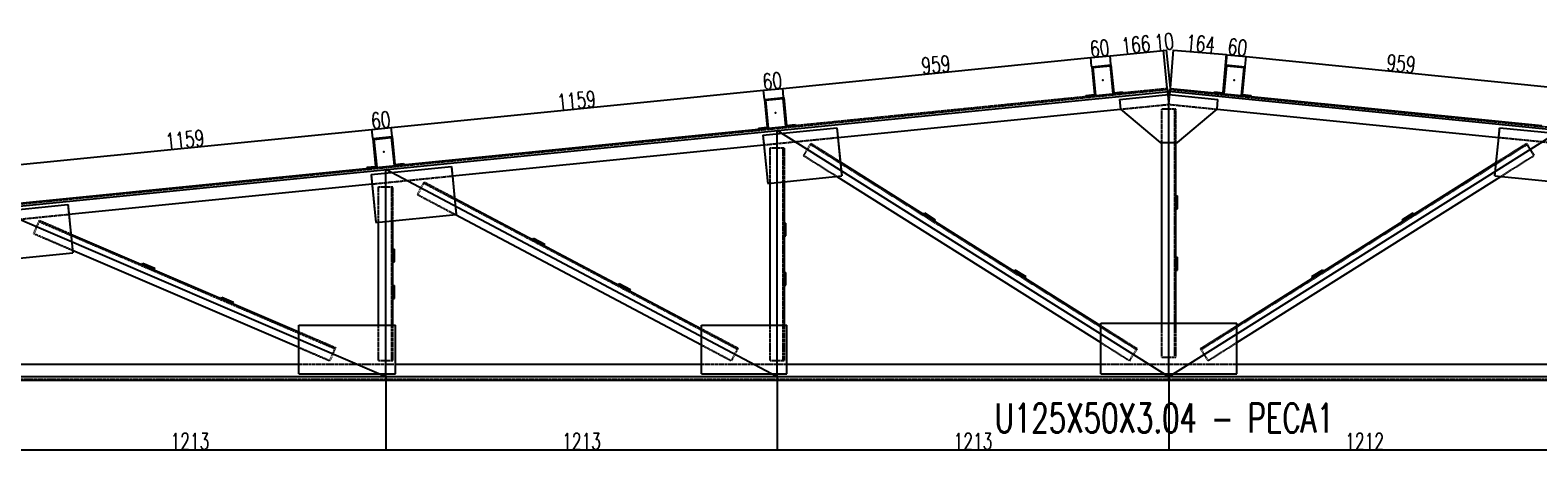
# Model space of a CAD drawing. Header units: feet. Extents: x -13577 to 173285, y -65833 to 34873.
# Tile 38 of 127: x 3148 to 7817, y -13080 to -11773. Entities that reach past the tile are written whole.
import ezdxf
from ezdxf.enums import TextEntityAlignment as Align

# ---------------------------------------------------------------- set-up
doc = ezdxf.new("R2010")
doc.units = ezdxf.units.FT
doc.header["$LTSCALE"] = 10
doc.header["$MEASUREMENT"] = 0
doc.linetypes.add('DASHDOT', pattern=[1, 0.5, -0.25, 0, -0.25])
doc.linetypes.add('HIDDEN', pattern=[0.375, 0.25, -0.125])
doc.layers.get('0').update_dxf_attribs({"linetype": 'CONTINUOUS'})
doc.layers.get('Defpoints').update_dxf_attribs({"linetype": 'CONTINUOUS'})
for name, color, linetype in [('A', 2, 'DASHDOT'), ('FORIR', 4, 'CONTINUOUS'), ('G', 3, 'CONTINUOUS'), ('TR', 6, 'HIDDEN'), ('TXT1', 7, 'CONTINUOUS')]:
    doc.layers.add(name, color=color, linetype=linetype)
doc.styles.add('1', font='romans.shx', dxfattribs={"width": 0.7, "height": 50})
doc.dimstyles.get("Standard").update_dxf_attribs({"dimtxt": 50, "dimasz": 1, "dimexe": 1, "dimexo": 1, "dimgap": 1, "dimtad": 1, "dimdec": 0, "dimdsep": 46, "dimtxsty": '1', "dimblk": 'ARCHTICK', "dimcen": 3, "dimclrd": 1, "dimclre": 1, "dimclrt": 3, "dimadec": 0, "dimazin": 0, "dimtfac": 1, "dimtdec": 0, "dimtix": 1, "dimtmove": 0, "dimatfit": 3, "dimfxl": 0, "dimtolj": 1, "dimarcsym": 0})

# ---------------------------------------------------------------- blocks, each defined once
blk = doc.blocks.new('3D_INFOM')
blk.add_point((0, 0))
at = {"layer": 'FORIR', "flags": 1}
for tag, p in [('MARK', (7.551999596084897, -4.310061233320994)), ('NUM_DIS', (7.551999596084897, -11.67637308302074)), ('NOT_PEZ', (45.7330238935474, -11.67637308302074)), ('QTA_PEZ', (7.551999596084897, -18.54543627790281)), ('TIP_PEZ', (45.7330238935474, -18.54543627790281)), ('TRA_PEZ', (7.551999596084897, -26.33037452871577)), ('COS_PEZ', (45.7330238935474, -26.33037452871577)), ('DES_PEZ', (7.551999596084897, -33.75152613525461))]:
    blk.add_attdef(tag, p, '', height=5, dxfattribs=at)
blk = doc.blocks.new('_ArchTick')
at = {"color": 0, "linetype": 'ByBlock', "const_width": 0.15}
blk.add_lwpolyline([(-0.5, -0.5), (0.5, 0.5)], dxfattribs=at)
blk = doc.blocks.new('*D1459')
at = {"layer": 'Defpoints', "color": 0}
for p in [(4206.284903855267, -12080.86713466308), (4209.094462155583, -12108.96271883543), (3056.296680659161, -12224.24248590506)]:
    blk.add_point(p, dxfattribs=at)
at = {"layer": 'TXT1', "color": 1, "lineweight": -2, "transparency": 16777216}
for p, q in [((3053.487122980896, -12196.14690795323), (4206.284903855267, -12080.86713466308)), ((4208.994958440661, -12107.96768164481), (4206.185400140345, -12079.87209747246)), ((3056.19717694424, -12223.24744871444), (3053.387619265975, -12195.15187076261))]:
    blk.add_line(p, q, dxfattribs=at)
for p, rotation in [((4206.284903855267, -12080.86713466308), 5.710592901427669), ((3053.487122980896, -12196.14690795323), 185.7105929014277)]:
    blk.add_blockref('_ArchTick', p, dxfattribs=dict(at, rotation=rotation))
at = {"layer": 'TXT1', "color": 3, "transparency": 16777216, "insert": (3627.29891683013, -12112.63605435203), "char_height": 50, "attachment_point": 5, "rotation": 5.710592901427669, "style": '1'}
blk.add_mtext('\\A1;1159', dxfattribs=at)
blk = doc.blocks.new('*D1460')
at = {"layer": 'Defpoints', "color": 0}
for p in [(4265.987136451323, -12074.89691165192), (4209.094462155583, -12108.96271883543), (4268.79669541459, -12102.99250245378)]:
    blk.add_point(p, dxfattribs=at)
at = {"layer": 'TXT1', "color": 1, "lineweight": -2, "transparency": 16777216}
for p, q in [((4208.994958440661, -12107.96768164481), (4206.185400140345, -12079.87209747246)), ((4206.284903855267, -12080.86713466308), (4265.987136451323, -12074.89691165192)), ((4268.697191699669, -12101.99746526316), (4265.887632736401, -12073.9018744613))]:
    blk.add_line(p, q, dxfattribs=at)
for p, rotation in [((4206.284903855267, -12080.86713466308), 185.7105929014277), ((4265.987136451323, -12074.89691165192), 5.710592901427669)]:
    blk.add_blockref('_ArchTick', p, dxfattribs=dict(at, rotation=rotation))
at = {"layer": 'TXT1', "color": 3, "transparency": 16777216, "insert": (4233.548923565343, -12052.01105620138), "char_height": 50, "attachment_point": 5, "rotation": 5.710592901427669, "style": '1'}
blk.add_mtext('\\A1;60', dxfattribs=at)
blk = doc.blocks.new('*D1461')
at = {"layer": 'Defpoints', "color": 0}
for p in [(5418.784893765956, -11959.61714071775), (5421.59443401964, -11987.71254442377), (4268.79669541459, -12102.99250245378)]:
    blk.add_point(p, dxfattribs=at)
at = {"layer": 'TXT1', "color": 1, "lineweight": -2, "transparency": 16777216}
for p, q in [((4265.987136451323, -12074.89691165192), (5418.784893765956, -11959.61714071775)), ((5421.494930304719, -11986.71750723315), (5418.685390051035, -11958.62210352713)), ((4268.697191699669, -12101.99746526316), (4265.887632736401, -12073.9018744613))]:
    blk.add_line(p, q, dxfattribs=at)
for p, rotation in [((5418.784893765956, -11959.61714071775), 5.710592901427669), ((4265.987136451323, -12074.89691165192), 185.7105929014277)]:
    blk.add_blockref('_ArchTick', p, dxfattribs=dict(at, rotation=rotation))
at = {"layer": 'TXT1', "color": 3, "transparency": 16777216, "insert": (4839.798918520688, -11991.38605922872), "char_height": 50, "attachment_point": 5, "rotation": 5.710592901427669, "style": '1'}
blk.add_mtext('\\A1;1159', dxfattribs=at)
blk = doc.blocks.new('*D1462')
at = {"layer": 'Defpoints', "color": 0}
for p in [(5421.59443401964, -11987.71254442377), (5478.487126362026, -11953.64691770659), (5481.296684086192, -11981.74249611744)]:
    blk.add_point(p, dxfattribs=at)
at = {"layer": 'TXT1', "color": 1, "lineweight": -2, "transparency": 16777216}
for p, q in [((5421.494930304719, -11986.71750723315), (5418.685390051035, -11958.62210352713)), ((5418.784893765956, -11959.61714071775), (5478.487126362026, -11953.64691770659)), ((5481.197180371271, -11980.74745892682), (5478.387622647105, -11952.65188051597))]:
    blk.add_line(p, q, dxfattribs=at)
for p, rotation in [((5418.784893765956, -11959.61714071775), 185.7105929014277), ((5478.487126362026, -11953.64691770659), 5.710592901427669)]:
    blk.add_blockref('_ArchTick', p, dxfattribs=dict(at, rotation=rotation))
at = {"layer": 'TXT1', "color": 3, "transparency": 16777216, "insert": (5446.048913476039, -11930.76106225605), "char_height": 50, "attachment_point": 5, "rotation": 5.710592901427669, "style": '1'}
blk.add_mtext('\\A1;60', dxfattribs=at)
blk = doc.blocks.new('*D1463')
at = {"layer": 'Defpoints', "color": 0}
for p in [(6432.277473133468, -11858.26788699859), (6435.087030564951, -11886.3634624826), (5481.296684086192, -11981.74249611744)]:
    blk.add_point(p, dxfattribs=at)
at = {"layer": 'TXT1', "color": 1, "lineweight": -2, "transparency": 16777216}
for p, q in [((5478.487126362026, -11953.64691770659), (6432.277473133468, -11858.26788699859)), ((6434.98752685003, -11885.36842529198), (6432.177969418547, -11857.27284980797)), ((5481.197180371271, -11980.74745892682), (5478.387622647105, -11952.65188051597))]:
    blk.add_line(p, q, dxfattribs=at)
for p, rotation in [((6432.277473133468, -11858.26788699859), 5.710592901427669), ((5478.487126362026, -11953.64691770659), 185.7105929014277)]:
    blk.add_blockref('_ArchTick', p, dxfattribs=dict(at, rotation=rotation))
at = {"layer": 'TXT1', "color": 3, "transparency": 16777216, "insert": (5952.795203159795, -11880.08643539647), "char_height": 50, "attachment_point": 5, "rotation": 5.710592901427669, "style": '1'}
blk.add_mtext('\\A1;959', dxfattribs=at)
blk = doc.blocks.new('*D1464')
at = {"layer": 'Defpoints', "color": 0}
for p in [(6491.979705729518, -11852.29766398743), (6435.087030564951, -11886.3634624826), (6494.789263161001, -11880.39323947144)]:
    blk.add_point(p, dxfattribs=at)
at = {"layer": 'TXT1', "color": 1, "lineweight": -2, "transparency": 16777216}
for p, q in [((6434.98752685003, -11885.36842529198), (6432.177969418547, -11857.27284980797)), ((6432.277473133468, -11858.26788699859), (6491.979705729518, -11852.29766398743)), ((6494.68975944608, -11879.39820228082), (6491.880202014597, -11851.30262679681))]:
    blk.add_line(p, q, dxfattribs=at)
for p, rotation in [((6432.277473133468, -11858.26788699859), 185.7105929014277), ((6491.979705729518, -11852.29766398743), 5.710592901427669)]:
    blk.add_blockref('_ArchTick', p, dxfattribs=dict(at, rotation=rotation))
at = {"layer": 'TXT1', "color": 3, "transparency": 16777216, "insert": (6459.541492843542, -11829.41180853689), "char_height": 50, "attachment_point": 5, "rotation": 5.710592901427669, "style": '1'}
blk.add_mtext('\\A1;60', dxfattribs=at)
blk = doc.blocks.new('*D1465')
at = {"layer": 'Defpoints', "color": 0}
for p in [(6657.155897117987, -11835.78004553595), (6494.789263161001, -11880.39323947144), (6668.920788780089, -11953.42896705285)]:
    blk.add_point(p, dxfattribs=at)
at = {"layer": 'TXT1', "color": 1, "lineweight": -2, "transparency": 16777216}
for p, q in [((6494.68975944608, -11879.39820228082), (6491.880202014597, -11851.30262679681)), ((6491.979705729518, -11852.29766398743), (6657.155897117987, -11835.78004553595)), ((6668.821285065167, -11952.43392986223), (6657.056393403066, -11834.78500834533))]:
    blk.add_line(p, q, dxfattribs=at)
for p, rotation in [((6491.979705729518, -11852.29766398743), 185.7105929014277), ((6657.155897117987, -11835.78004553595), 5.710592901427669)]:
    blk.add_blockref('_ArchTick', p, dxfattribs=dict(at, rotation=rotation))
at = {"layer": 'TXT1', "color": 3, "transparency": 16777216, "insert": (6571.980704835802, -11818.16788780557), "char_height": 50, "attachment_point": 5, "rotation": 5.710592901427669, "style": '1'}
blk.add_mtext('\\A1;166', dxfattribs=at)
blk = doc.blocks.new('*D1466')
at = {"layer": 'Defpoints', "color": 0}
for p in [(6667.007723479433, -11834.7948629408), (6668.920788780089, -11953.42896705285), (6678.871133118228, -11953.42896426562)]:
    blk.add_point(p, dxfattribs=at)
at = {"layer": 'TXT1', "color": 1, "lineweight": -2, "transparency": 16777216}
for p, q in [((6657.155897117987, -11835.78004553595), (6656.160859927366, -11835.87954925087)), ((6668.821285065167, -11952.43392986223), (6657.056393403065, -11834.78500834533)), ((6657.155897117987, -11835.78004553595), (6667.007723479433, -11834.7948629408)), ((6678.771629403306, -11952.433927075), (6666.908219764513, -11833.79982575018)), ((6667.007723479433, -11834.7948629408), (6668.002760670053, -11834.69535922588))]:
    blk.add_line(p, q, dxfattribs=at)
for p, rotation in [((6657.155897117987, -11835.78004553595), 5.710592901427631), ((6667.007723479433, -11834.7948629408), 185.7105929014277)]:
    blk.add_blockref('_ArchTick', p, dxfattribs=dict(at, rotation=rotation))
at = {"layer": 'TXT1', "color": 3, "transparency": 16777216, "insert": (6659.494713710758, -11809.41648728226), "char_height": 50, "attachment_point": 5, "rotation": 5.710592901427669, "style": '1'}
blk.add_mtext('\\A1;10', dxfattribs=at)
blk = doc.blocks.new('*D1469')
at = {"layer": 'Defpoints', "color": 0}
for p in [(6913.824633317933, -11855.26503224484), (6851.012561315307, -11880.39323947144), (6910.714794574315, -11886.36345585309)]:
    blk.add_point(p, dxfattribs=at)
at = {"layer": 'TXT1', "color": 1, "lineweight": -2, "transparency": 16777216}
for p, q in [((6851.112064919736, -11879.39820226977), (6854.221903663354, -11848.29977866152)), ((6854.122400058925, -11849.29481586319), (6913.824633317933, -11855.26503224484)), ((6910.814298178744, -11885.36841865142), (6913.924136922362, -11854.26999504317))]:
    blk.add_line(p, q, dxfattribs=at)
for p, rotation in [((6854.122400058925, -11849.29481586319), 174.289413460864), ((6913.824633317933, -11855.26503224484), 354.2894134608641)]:
    blk.add_blockref('_ArchTick', p, dxfattribs=dict(at, rotation=rotation))
at = {"layer": 'TXT1', "color": 3, "transparency": 16777216, "insert": (6886.560610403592, -11826.40895681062), "char_height": 50, "attachment_point": 5, "rotation": 354.28941346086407, "style": '1'}
blk.add_mtext('\\A1;60', dxfattribs=at)
blk = doc.blocks.new('*D1470')
at = {"layer": 'Defpoints', "color": 0}
for p in [(6910.714794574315, -11886.36345585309), (7867.614967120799, -11950.64395468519), (7864.505116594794, -11981.74249611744)]:
    blk.add_point(p, dxfattribs=at)
at = {"layer": 'TXT1', "color": 1, "lineweight": -2, "transparency": 16777216}
for p, q in [((6910.814298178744, -11885.36841865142), (6913.924136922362, -11854.26999504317)), ((6913.824633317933, -11855.26503224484), (7867.614967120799, -11950.64395468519)), ((7864.604620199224, -11980.74745891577), (7867.714470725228, -11949.64891748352))]:
    blk.add_line(p, q, dxfattribs=at)
for p, rotation in [((6913.824633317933, -11855.26503224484), 174.289413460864), ((7867.614967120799, -11950.64395468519), 354.2894134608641)]:
    blk.add_blockref('_ArchTick', p, dxfattribs=dict(at, rotation=rotation))
at = {"layer": 'TXT1', "color": 3, "transparency": 16777216, "insert": (7393.30689393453, -11877.08352622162), "char_height": 50, "attachment_point": 5, "rotation": 354.28941346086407, "style": '1'}
blk.add_mtext('\\A1;959', dxfattribs=at)
blk = doc.blocks.new('*D1542')
at = {"layer": 'Defpoints', "color": 0}
for p in [(3036.395970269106, -12847.98132389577), (4248.895970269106, -12847.98132389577), (4248.895970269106, -13073.42720171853)]:
    blk.add_point(p, dxfattribs=at)
at = {"layer": 'TXT1', "color": 1, "lineweight": -2, "transparency": 16777216}
for p, q in [((3036.395970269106, -12848.98132389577), (3036.395970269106, -13074.42720171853)), ((4248.895970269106, -12848.98132389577), (4248.895970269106, -13074.42720171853)), ((3036.395970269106, -13073.42720171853), (4248.895970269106, -13073.42720171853))]:
    blk.add_line(p, q, dxfattribs=at)
at = {"layer": 'TXT1', "color": 1, "lineweight": -2, "transparency": 16777216, "rotation": 180}
blk.add_blockref('_ArchTick', (3036.395970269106, -13073.42720171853), dxfattribs=at)
at = {"layer": 'TXT1', "color": 1, "lineweight": -2, "transparency": 16777216}
blk.add_blockref('_ArchTick', (4248.895970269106, -13073.42720171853), dxfattribs=at)
at = {"layer": 'TXT1', "color": 3, "transparency": 16777216, "insert": (3642.645970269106, -13047.42720171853), "char_height": 50, "attachment_point": 5, "style": '1'}
blk.add_mtext('\\A1;1213', dxfattribs=at)
blk = doc.blocks.new('*D1543')
at = {"layer": 'Defpoints', "color": 0}
for p in [(4248.895970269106, -12847.98132389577), (5461.395970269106, -12847.98132389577), (5461.395970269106, -13073.42720171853)]:
    blk.add_point(p, dxfattribs=at)
at = {"layer": 'TXT1', "color": 1, "lineweight": -2, "transparency": 16777216}
for p, q in [((4248.895970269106, -12848.98132389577), (4248.895970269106, -13074.42720171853)), ((5461.395970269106, -12848.98132389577), (5461.395970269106, -13074.42720171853)), ((4248.895970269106, -13073.42720171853), (5461.395970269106, -13073.42720171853))]:
    blk.add_line(p, q, dxfattribs=at)
at = {"layer": 'TXT1', "color": 1, "lineweight": -2, "transparency": 16777216, "rotation": 180}
blk.add_blockref('_ArchTick', (4248.895970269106, -13073.42720171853), dxfattribs=at)
at = {"layer": 'TXT1', "color": 1, "lineweight": -2, "transparency": 16777216}
blk.add_blockref('_ArchTick', (5461.395970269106, -13073.42720171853), dxfattribs=at)
at = {"layer": 'TXT1', "color": 3, "transparency": 16777216, "insert": (4855.145970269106, -13047.42720171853), "char_height": 50, "attachment_point": 5, "style": '1'}
blk.add_mtext('\\A1;1213', dxfattribs=at)

msp = doc.modelspace()

# ---------------------------------------------------------------- linework, layer by layer
for p, q in [((1823.895970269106, -12447.98132389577), (6673.895970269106, -11962.98132389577)), ((6673.895970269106, -12847.98132389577), (6673.895970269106, -11962.98132389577)), ((11523.89597026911, -12447.98132389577), (6673.895970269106, -11962.98132389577)), ((5461.395970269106, -12847.98132389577), (5461.395970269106, -12084.23132389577)), ((6673.895970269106, -12847.98132389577), (5461.395970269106, -12084.23132389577)), ((7886.395970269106, -12084.23132389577), (6673.895970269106, -12847.98132389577)), ((4248.895970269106, -12847.98132389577), (4248.895970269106, -12205.48132389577)), ((5461.395970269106, -12847.98132389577), (4248.895970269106, -12205.48132389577)), ((4248.895970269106, -12847.98132389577), (3036.395970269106, -12326.73132389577)), ((6673.895970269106, -12847.98132389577), (1823.895970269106, -12847.98132389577)), ((11523.89597026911, -12847.98132389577), (6673.895970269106, -12847.98132389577))]:
    msp.add_line(p, q)
at = {"layer": 'A'}
msp.add_point((6194.389037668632, -12519.94068081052), dxfattribs=at)
at = {"layer": 'G'}
for p, q in [((6435.087030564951, -11886.3634624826), (6494.789263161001, -11880.39323947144)), ((6435.087030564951, -11886.3634624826), (6443.739863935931, -11972.89189683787)), ((6438.414424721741, -11889.08588462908), (6492.066841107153, -11883.72064359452)), ((6438.414424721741, -11889.08588462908), (6447.06725809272, -11975.61431805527)), ((6492.066841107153, -11883.72064359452), (6500.719674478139, -11970.24907794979)), ((6494.789263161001, -11880.39323947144), (6503.442096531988, -11966.92167382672)), ((6842.35972794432, -11966.92167382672), (6851.012561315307, -11880.39323947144)), ((6845.082149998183, -11970.24907794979), (6853.734983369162, -11883.72064359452)), ((6851.012561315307, -11880.39323947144), (6910.714793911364, -11886.3634624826)), ((6853.734983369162, -11883.72064359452), (6907.387399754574, -11889.08588462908)), ((6898.734542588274, -11975.61431805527), (6907.387399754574, -11889.08588462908)), ((6902.061960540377, -11972.89189683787), (6910.714793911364, -11886.3634624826)), ((5421.594451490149, -11987.71271912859), (5481.296684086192, -11981.74249611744)), ((5421.594451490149, -11987.71271912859), (5430.247308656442, -12074.24115255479)), ((5424.921869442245, -11990.435140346), (5478.574262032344, -11985.06990024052)), ((5424.921869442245, -11990.435140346), (5433.574702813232, -12076.96357470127)), ((5478.574262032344, -11985.06990024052), (5487.227119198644, -12071.59833366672)), ((5481.296684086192, -11981.74249611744), (5489.949541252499, -12068.27092954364)), ((6416.913667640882, -11975.57451735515), (6443.739863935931, -11972.89189683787)), ((6416.913667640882, -11975.57451735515), (6417.216153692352, -11978.59943002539)), ((6417.216153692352, -11978.59943002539), (6530.570778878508, -11967.26396597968)), ((6503.442096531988, -11966.92167382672), (6530.268292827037, -11964.23905330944)), ((6521.655292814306, -11988.25526438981), (6673.895937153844, -11973.03121740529)), ((6521.655292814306, -11988.25526438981), (6524.640581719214, -12018.10608678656)), ((6530.268292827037, -11964.23905330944), (6530.570778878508, -11967.26396597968)), ((6668.920788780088, -11953.42896705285), (6670.910862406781, -11973.32972497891)), ((6673.895937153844, -11973.03121740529), (6826.136748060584, -11988.25535079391)), ((6676.881059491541, -11973.32972962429), (6678.871133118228, -11953.42896426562)), ((6676.881059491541, -11973.32973055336), (6678.568647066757, -11956.45387786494)), ((6678.871133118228, -11953.42896426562), (6815.250724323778, -11967.06692375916)), ((6815.231021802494, -11967.26396597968), (6815.533531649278, -11964.23905330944)), ((6815.231021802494, -11967.26396597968), (6845.082149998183, -11970.24907794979)), ((6815.533531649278, -11964.23905330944), (6842.35972794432, -11966.92167382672)), ((6823.151435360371, -12018.10631348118), (6826.136748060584, -11988.25535079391)), ((6845.101852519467, -11970.05203665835), (6898.754245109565, -11975.41727583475)), ((6898.734542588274, -11975.61431805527), (6928.585670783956, -11978.59943002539)), ((6902.061960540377, -11972.89189683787), (6928.888156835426, -11975.57451735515)), ((6928.585670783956, -11978.59943002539), (6928.888156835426, -11975.57451735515)), ((6928.605373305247, -11978.40238873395), (7828.743303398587, -12068.41618133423)), ((5648.98807893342, -12105.671615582), (6524.640867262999, -12018.10633484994)), ((6524.640581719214, -12018.10608678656), (6646.896201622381, -12121.70574742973)), ((6700.89598202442, -12121.70601221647), (6823.151435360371, -12018.10631348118)), ((6823.151363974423, -12018.10636736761), (7695.522516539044, -12105.34348255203)), ((1823.895956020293, -12437.93144830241), (5517.078223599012, -12068.61322262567)), ((5403.42108856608, -12076.92377307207), (5430.247308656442, -12074.24115255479)), ((5403.42108856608, -12076.92377307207), (5403.723598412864, -12079.94868574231)), ((5417.14439434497, -12098.70635648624), (5646.002956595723, -12075.82050145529)), ((5489.949541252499, -12068.27092954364), (5516.775737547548, -12065.58830902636)), ((5516.775737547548, -12065.58830902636), (5517.078223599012, -12068.61322262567)), ((5646.002956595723, -12075.82050145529), (5660.928520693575, -12225.07607952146)), ((7683.582074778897, -12224.74794463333), (7698.507638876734, -12075.49236563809)), ((7698.507638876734, -12075.49236563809), (7927.36617733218, -12098.37822159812)), ((4209.094462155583, -12108.96271883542), (4268.79669475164, -12102.99249582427)), ((4209.094462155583, -12108.96271883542), (4217.747295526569, -12195.4911531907)), ((4212.421856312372, -12111.6851409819), (4266.074272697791, -12106.31989994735)), ((4212.421856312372, -12111.6851409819), (4221.074713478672, -12198.2135744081)), ((4266.074272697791, -12106.31989994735), (4274.727106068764, -12192.84833430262)), ((4268.79669475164, -12102.99249582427), (4277.449528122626, -12189.52093017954)), ((4455.254717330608, -12225.04495267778), (5420.129516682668, -12128.5574724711)), ((5417.14439434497, -12098.70635648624), (5432.069958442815, -12247.96193548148)), ((5648.98807893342, -12105.671615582), (5656.535762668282, -12181.14857107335)), ((6646.896201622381, -12121.70574742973), (6700.89598202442, -12121.70601221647)), ((6651.895978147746, -12681.70601313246), (6651.895978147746, -12121.70577158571)), ((6695.89596754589, -12681.70601313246), (6695.89596754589, -12121.70598806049)), ((7687.719223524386, -12183.37648770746), (7695.522516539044, -12105.34348255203)), ((5656.535762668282, -12181.14857107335), (6462.930048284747, -12689.09382821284)), ((6884.862063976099, -12689.09372322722), (7687.719223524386, -12183.37648770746)), ((4190.92109923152, -12198.1737727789), (4217.747295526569, -12195.4911531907)), ((4190.92109923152, -12198.1737727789), (4191.223585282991, -12201.19868637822)), ((4203.510296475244, -12220.06976575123), (4452.269594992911, -12195.19383576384)), ((4203.510296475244, -12220.06976575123), (4218.435860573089, -12369.32534474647)), ((4277.449528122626, -12189.52093017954), (4304.275748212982, -12186.83830966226)), ((4304.275748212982, -12186.83830966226), (4304.578234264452, -12189.8632223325)), ((4452.269594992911, -12195.19383576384), (4467.195159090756, -12344.44941475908)), ((4455.254717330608, -12225.04495267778), (4462.106530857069, -12293.56309128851)), ((5432.069958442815, -12247.96193548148), (5660.928520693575, -12225.07607952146)), ((5646.075889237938, -12226.56134179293), (6462.930048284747, -12741.09525137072)), ((6884.862063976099, -12741.0951463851), (7701.716056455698, -12226.56134179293)), ((7683.582074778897, -12224.74794463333), (7912.440637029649, -12247.63379966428)), ((3267.911278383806, -12343.77929710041), (4206.495418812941, -12249.92088266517)), ((5439.395965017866, -12687.98132343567), (5439.395965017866, -12247.22933465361)), ((5483.395978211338, -12687.98132343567), (5483.395978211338, -12242.82933329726)), ((2991.290949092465, -12341.29170270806), (3264.926156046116, -12313.92818018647)), ((3264.926156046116, -12313.92818018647), (3279.851720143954, -12463.18375825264)), ((4462.106530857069, -12293.56309128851), (5226.448164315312, -12698.58535914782)), ((6695.89596754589, -12286.70601290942), (6700.89598202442, -12286.70601290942)), ((6700.89598202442, -12326.70601290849), (6700.89598202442, -12286.70601290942)), ((4218.435860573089, -12369.32534474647), (4467.195159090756, -12344.44941475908)), ((4226.895975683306, -12687.98132343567), (4226.895975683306, -12368.47933343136)), ((4270.895965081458, -12687.98132343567), (4270.895965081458, -12364.07933393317)), ((4464.645824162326, -12344.70434865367), (5226.448164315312, -12748.38105201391)), ((5483.395978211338, -12370.83101325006), (5488.39596889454, -12370.83101325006)), ((5488.39596889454, -12410.83101324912), (5488.39596889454, -12370.83101325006)), ((5914.319720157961, -12343.52588410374), (5916.984605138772, -12339.29523199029)), ((5916.984605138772, -12339.29523199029), (5950.829824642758, -12360.61424070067)), ((5948.16496345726, -12364.84489467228), (5950.829824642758, -12360.61424070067)), ((6695.89596754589, -12326.70601290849), (6700.89598202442, -12326.70601290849)), ((7396.962121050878, -12360.61424070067), (7430.807340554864, -12339.29523199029)), ((7396.962121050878, -12360.61424070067), (7399.626982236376, -12364.84489467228)), ((7430.807340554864, -12339.29523199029), (7433.472225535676, -12343.52588410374)), ((3274.027507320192, -12404.94159386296), (3979.524586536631, -12708.2326134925)), ((4704.21139799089, -12421.85371025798), (4706.552500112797, -12417.43565787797)), ((4706.552500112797, -12417.43565787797), (4741.896919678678, -12436.16455791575)), ((5483.395978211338, -12410.83101324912), (5488.39596889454, -12410.83101324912)), ((3006.216489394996, -12490.54728077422), (3279.851720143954, -12463.18375825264)), ((3279.031995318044, -12454.98659692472), (3979.524586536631, -12756.12618891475)), ((4270.895965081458, -12451.456013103), (4275.89597955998, -12451.456013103)), ((4275.89597955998, -12491.45601310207), (4275.89597955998, -12451.456013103)), ((4739.555817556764, -12440.58261122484), (4741.896919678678, -12436.16455791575)), ((3494.777910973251, -12499.84151399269), (3496.752660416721, -12495.24800090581)), ((3496.752660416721, -12495.24800090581), (3533.500813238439, -12511.0459132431)), ((3531.526063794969, -12515.63943097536), (3533.500813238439, -12511.0459132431)), ((4270.895965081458, -12491.45601310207), (4275.89597955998, -12491.45601310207)), ((6695.89596754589, -12476.70601336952), (6700.89598202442, -12476.70601336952)), ((6700.89598202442, -12516.70601336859), (6700.89598202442, -12476.70601336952)), ((4969.294568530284, -12562.32046518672), (4971.635670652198, -12557.9024128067)), ((4971.635670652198, -12557.9024128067), (5006.980090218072, -12576.63131377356)), ((5483.395978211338, -12523.83101320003), (5488.39596889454, -12523.83101320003)), ((5488.39596889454, -12563.83101319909), (5488.39596889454, -12523.83101320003)), ((6194.389037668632, -12519.94067895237), (6197.053898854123, -12515.71002683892)), ((6197.053898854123, -12515.71002683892), (6230.89914215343, -12537.02903462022)), ((6228.234257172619, -12541.25968115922), (6230.89914215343, -12537.02903462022)), ((6695.89596754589, -12516.70601336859), (6700.89598202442, -12516.70601336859)), ((7116.892803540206, -12537.02903462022), (7150.738023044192, -12515.71002683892)), ((7116.892803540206, -12537.02903462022), (7119.557664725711, -12541.25968952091)), ((7150.738023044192, -12515.71002683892), (7153.402908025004, -12519.94067895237)), ((3739.153065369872, -12604.89763832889), (3741.127814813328, -12600.30411966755)), ((3741.127814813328, -12600.30411966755), (3777.875943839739, -12616.10203293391)), ((4270.895965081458, -12564.45601305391), (4275.89597955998, -12564.45601305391)), ((4270.895965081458, -12604.45601305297), (4275.89597955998, -12604.45601305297)), ((4275.89597955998, -12604.45601305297), (4275.89597955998, -12564.45601305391)), ((5004.638988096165, -12581.04936429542), (5006.980090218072, -12576.63131377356)), ((5483.395978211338, -12563.83101319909), (5488.39596889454, -12563.83101319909)), ((3775.90121819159, -12620.69555066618), (3777.875943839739, -12616.10203293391)), ((3979.524586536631, -12837.98132389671), (3979.524586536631, -12687.98132343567)), ((3979.524586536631, -12687.98132343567), (4279.524574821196, -12687.98132343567)), ((4279.524574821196, -12837.98132389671), (4279.524574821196, -12687.98132343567)), ((5226.448164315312, -12837.98132389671), (5226.448164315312, -12687.98132343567)), ((5226.448164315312, -12687.98132343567), (5491.448170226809, -12687.98132343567)), ((5491.448170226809, -12837.98132389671), (5491.448170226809, -12687.98132343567)), ((6462.930048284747, -12681.70601313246), (6884.862063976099, -12681.70601313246)), ((6462.930048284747, -12837.98131274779), (6462.930048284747, -12681.70601313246)), ((6884.862063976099, -12837.98131274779), (6884.862063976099, -12681.70601313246)), ((3063.25800119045, -12807.98132343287), (3979.524586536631, -12807.98132343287)), ((3979.524586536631, -12837.98132389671), (4279.524574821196, -12837.98132389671)), ((4279.524574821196, -12807.98132343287), (5226.448164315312, -12807.98132343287)), ((5226.448164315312, -12837.98132389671), (5491.448170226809, -12837.98132389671)), ((5491.448170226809, -12807.98132343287), (6462.930048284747, -12807.98132343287)), ((6462.930048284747, -12837.98131274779), (6884.862063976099, -12837.98131274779)), ((6673.895960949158, -12857.98132389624), (6673.895960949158, -12837.98131274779)), ((6884.862063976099, -12807.98132343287), (7859.395976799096, -12807.98132343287)), ((1823.895979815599, -12857.98132389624), (12223.89597026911, -12857.93144829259))]:
    msp.add_line(p, q, dxfattribs=at)
msp.add_point((6194.389037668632, -12519.94068081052), dxfattribs=at)
at = {"layer": 'TR'}
for p, q in [((1823.20339336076, -12441.05586783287), (6669.223274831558, -11956.45387972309)), ((5517.078223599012, -12068.61322262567), (6417.216153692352, -11978.59943002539)), ((6530.570778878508, -11967.26396597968), (6668.920788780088, -11953.42896705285)), ((6668.920788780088, -11953.42896705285), (6673.895960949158, -12003.18082609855)), ((6669.223274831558, -11956.45387972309), (6673.895960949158, -12003.18082609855)), ((6669.223274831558, -11956.45387972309), (6670.910862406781, -11973.32972497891)), ((6670.910862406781, -11973.32972497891), (6673.895937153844, -12003.18070624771)), ((6673.895937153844, -12003.1808242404), (6678.871133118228, -11953.42896426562)), ((6673.895937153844, -12003.1808242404), (6678.568647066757, -11956.45387786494)), ((6673.895937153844, -12003.18070624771), (6676.881059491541, -11973.32973055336)), ((6678.568647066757, -11956.45387786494), (11524.58850474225, -12441.05586504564)), ((6815.250724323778, -11967.06692375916), (6845.101852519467, -11970.05203665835)), ((6898.754245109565, -11975.41727583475), (6928.605373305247, -11978.40238873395)), ((6524.640581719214, -12018.10608678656), (6524.640867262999, -12018.10633484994)), ((6524.640867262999, -12018.10633484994), (6673.895960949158, -12003.18082609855)), ((6651.895978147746, -12016.70601338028), (6695.89596754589, -12016.70601338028)), ((6651.895978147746, -12121.70577158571), (6651.895978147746, -12016.70601338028)), ((6673.895937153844, -12003.1808242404), (6673.895937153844, -12003.18070624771)), ((6673.895937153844, -12003.18070624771), (6673.895960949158, -12003.18082609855)), ((6673.895937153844, -12003.1808242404), (6823.151363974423, -12018.10636736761)), ((6692.695973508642, -12786.70601289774), (6692.695973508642, -12016.70601338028)), ((6695.89596754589, -12121.70598806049), (6695.89596754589, -12016.70601338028)), ((6823.151363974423, -12018.10636736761), (6823.151435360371, -12018.10631348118)), ((5646.002956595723, -12075.82050145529), (5648.98807893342, -12105.671615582)), ((7695.522516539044, -12105.34348255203), (7698.507638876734, -12075.49236563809)), ((5417.14439434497, -12098.70635648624), (5420.129516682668, -12128.5574724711)), ((5420.129516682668, -12128.5574724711), (5648.98807893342, -12105.671615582)), ((5420.129516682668, -12128.5574724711), (5432.069958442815, -12247.96193548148)), ((5439.395965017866, -12137.83101330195), (5483.395978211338, -12137.83101330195)), ((5439.395965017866, -12247.22933465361), (5439.395965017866, -12137.83101330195)), ((5480.195960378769, -12796.83101314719), (5480.195960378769, -12137.83101330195)), ((5483.395978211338, -12242.82933329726), (5483.395978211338, -12137.83101330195)), ((5543.109037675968, -12161.7028329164), (5566.559939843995, -12124.47307555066)), ((5564.854410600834, -12127.18069379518), (5566.559939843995, -12124.47307555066)), ((5564.854410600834, -12127.18069379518), (6574.288532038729, -12763.02011910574)), ((5566.559939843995, -12124.47307555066), (5656.535762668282, -12181.14857107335)), ((6773.503413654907, -12763.02011910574), (7782.937535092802, -12127.18069379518)), ((7687.719223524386, -12183.37648770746), (7781.232005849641, -12124.47307555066)), ((7695.522516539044, -12105.34348255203), (7924.381078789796, -12128.22933758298)), ((7781.232005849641, -12124.47307555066), (7804.682908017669, -12161.7028329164)), ((7781.232005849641, -12124.47307555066), (7782.937535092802, -12127.18069379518)), ((7782.937535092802, -12127.18069379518), (7804.682908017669, -12161.7028329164)), ((5543.109037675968, -12161.7028329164), (5646.075889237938, -12226.56134179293)), ((5656.535762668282, -12181.14857107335), (5656.939378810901, -12185.18473313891)), ((5656.939378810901, -12185.18473313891), (5660.928520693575, -12225.07607952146)), ((7687.315607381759, -12187.4126507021), (7687.719223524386, -12183.37648770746)), ((7701.716056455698, -12226.56134179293), (7804.682908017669, -12161.7028329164)), ((4203.510296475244, -12220.06976575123), (4206.495418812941, -12249.92088266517)), ((4206.495418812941, -12249.92088266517), (4455.254717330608, -12225.04495267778)), ((4452.269594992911, -12195.19383576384), (4455.254717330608, -12225.04495267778)), ((7683.582074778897, -12224.74794463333), (7687.315607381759, -12187.4126507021)), ((4206.495418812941, -12249.92088266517), (4218.435860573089, -12369.32534474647)), ((4226.895975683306, -12368.47933343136), (4226.895975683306, -12258.45601315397)), ((4226.895975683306, -12258.45601315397), (4270.895965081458, -12258.45601315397)), ((4267.695971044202, -12797.45601300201), (4267.695971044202, -12258.45601315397)), ((4270.895965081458, -12364.07933393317), (4270.895965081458, -12258.45601315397)), ((4347.837570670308, -12282.80801935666), (4368.439364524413, -12243.92915339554)), ((4366.941044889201, -12246.75670703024), (4368.439364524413, -12243.92915339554)), ((4366.941044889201, -12246.75670703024), (5338.912701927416, -12761.80147757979)), ((4368.439364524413, -12243.92915339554), (4462.106530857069, -12293.56309128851)), ((3264.926156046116, -12313.92818018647), (3267.911278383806, -12343.77929710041)), ((4347.837570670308, -12282.80801935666), (4464.645824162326, -12344.70434865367)), ((4462.106530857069, -12293.56309128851), (4462.488945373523, -12297.38724092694)), ((4462.488945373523, -12297.38724092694), (4467.195159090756, -12344.44941475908)), ((2994.276047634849, -12371.14281869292), (3267.911278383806, -12343.77929710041)), ((3159.528779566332, -12403.61253068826), (3176.906498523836, -12363.18957427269)), ((3175.642657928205, -12366.1294253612), (3176.906498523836, -12363.18957427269)), ((3175.642657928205, -12366.1294253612), (4092.508813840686, -12760.28734612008)), ((3176.906498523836, -12363.18957427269), (3274.027507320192, -12404.94159386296)), ((3267.911278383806, -12343.77929710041), (3274.027507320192, -12404.94159386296)), ((3159.528779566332, -12403.61253068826), (3279.031995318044, -12454.98659692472)), ((3274.027507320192, -12404.94159386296), (3274.391456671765, -12408.58123173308)), ((3279.031995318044, -12454.98659692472), (3279.851720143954, -12463.18375825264)), ((3494.777910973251, -12499.84151863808), (3496.752660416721, -12495.24800090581)), ((3531.130490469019, -12515.46937284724), (3531.526063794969, -12515.63943097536)), ((6194.389037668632, -12519.94068081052), (6197.053898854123, -12515.71002683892)), ((6228.234257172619, -12541.25968952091), (6230.89914215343, -12537.02903462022)), ((3739.153065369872, -12604.89763832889), (3739.548638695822, -12605.06769645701)), ((4226.895975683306, -12797.45601300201), (4226.895975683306, -12687.98132343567)), ((4270.895965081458, -12797.45601300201), (4270.895965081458, -12687.98132343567)), ((5226.448164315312, -12698.58535914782), (5340.411021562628, -12758.97392394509)), ((5439.395965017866, -12796.83101314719), (5439.395965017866, -12687.98132343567)), ((5483.395978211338, -12796.83101314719), (5483.395978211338, -12687.98132343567)), ((6462.930048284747, -12689.09382821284), (6575.99406128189, -12760.31249993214)), ((6651.895978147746, -12786.70601289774), (6651.895978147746, -12681.70601313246)), ((6695.89596754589, -12786.70601289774), (6695.89596754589, -12681.70601313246)), ((6771.797884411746, -12760.31249993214), (6884.862063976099, -12689.09372322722)), ((3979.524586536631, -12708.2326134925), (4093.772630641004, -12757.34749503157)), ((6462.930048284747, -12741.09525137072), (6552.543135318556, -12797.54225822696)), ((6795.24881037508, -12797.54225822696), (6884.862063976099, -12741.0951463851)), ((3979.524586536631, -12756.12618891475), (4076.39493547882, -12797.77045144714)), ((4076.39493547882, -12797.77045144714), (4093.772630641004, -12757.34749503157)), ((4076.39493547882, -12797.77045144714), (4092.508813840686, -12760.28734612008)), ((4092.508813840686, -12760.28734612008), (4093.772630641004, -12757.34749503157)), ((5226.448164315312, -12748.38105201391), (5319.809227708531, -12797.8527899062)), ((5319.809227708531, -12797.8527899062), (5340.411021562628, -12758.97392394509)), ((5338.912701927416, -12761.80147757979), (5340.411021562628, -12758.97392394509)), ((6552.543135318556, -12797.54225822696), (6575.99406128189, -12760.31249993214)), ((6552.543135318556, -12797.54225822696), (6574.288532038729, -12763.02011910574)), ((6574.288532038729, -12763.02011910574), (6575.99406128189, -12760.31249993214)), ((6651.895978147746, -12786.70601289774), (6695.89596754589, -12786.70601289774)), ((6771.797884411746, -12760.31249993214), (6795.24881037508, -12797.54225822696)), ((6771.797884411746, -12760.31249993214), (6773.503413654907, -12763.02011910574)), ((3979.524586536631, -12807.98132343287), (4279.524574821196, -12807.98132343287)), ((4226.895975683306, -12797.45601300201), (4270.895965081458, -12797.45601300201)), ((5226.448164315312, -12807.98132343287), (5491.448170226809, -12807.98132343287)), ((5439.395965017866, -12796.83101314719), (5483.395978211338, -12796.83101314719)), ((6462.930048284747, -12807.98132343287), (6884.862063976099, -12807.98132343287)), ((6673.895960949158, -12837.98131274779), (6673.895960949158, -12807.98132343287)), ((1823.895979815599, -12854.94132395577), (12223.89597026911, -12854.89144835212))]:
    msp.add_line(p, q, dxfattribs=at)
msp.add_point((6194.389037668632, -12519.94068081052), dxfattribs=at)

# ---------------------------------------------------------------- block references
at = {"xscale": 10, "yscale": 10, "zscale": 10}
for p in [(6469.415804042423, -11928.15502460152), (6876.386014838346, -11928.15502460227), (5455.923242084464, -12029.50428079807), (4243.423242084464, -12150.75428079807)]:
    msp.add_blockref('3D_INFOM', p, dxfattribs=at)

# ---------------------------------------------------------------- texts
at = {"layer": 'TXT1', "color": 7, "style": '1', "width": 0.7}
msp.add_text('U125X50X3.04 - PECA1', height=90, dxfattribs=at).set_placement((6659.961489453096, -13047.39308432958), align=Align.BOTTOM_CENTER)

# ---------------------------------------------------------------- dimensions: what is measured, and where the dimension line sits
at = {"layer": 'TXT1'}
for base, p1, p2, angle, picture, middle in [((6491.979705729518, -11852.29766398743), (6435.087030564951, -11886.3634624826), (6494.789263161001, -11880.39323947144), 185.7105929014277, '*D1464', (6459.541492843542, -11829.41180853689)), ((6657.155897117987, -11835.78004553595), (6494.789263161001, -11880.39323947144), (6668.920788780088, -11953.42896705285), 185.7105929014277, '*D1465', (6571.980704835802, -11818.16788780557)), ((6667.007723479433, -11834.7948629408), (6668.920788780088, -11953.42896705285), (6678.871133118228, -11953.42896426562), 185.7105929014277, '*D1466', (6659.494713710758, -11809.41648728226)), ((6432.277473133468, -11858.26788699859), (5481.296684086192, -11981.74249611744), (6435.087030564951, -11886.3634624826), 185.7105929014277, '*D1463', (5952.795203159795, -11880.08643539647)), ((7867.614967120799, -11950.64395468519), (6910.714794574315, -11886.36345585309), (7864.505116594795, -11981.74249611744), 174.289413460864, '*D1470', (7393.30689393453, -11877.08352622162)), ((5478.487126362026, -11953.64691770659), (5421.594434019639, -11987.71254442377), (5481.296684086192, -11981.74249611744), 185.7105929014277, '*D1462', (5446.048913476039, -11930.76106225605)), ((5418.784893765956, -11959.61714071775), (4268.79669541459, -12102.99250245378), (5421.594434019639, -11987.71254442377), 185.7105929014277, '*D1461', (4839.798918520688, -11991.38605922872)), ((4265.987136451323, -12074.89691165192), (4209.094462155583, -12108.96271883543), (4268.79669541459, -12102.99250245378), 185.7105929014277, '*D1460', (4233.548923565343, -12052.01105620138)), ((4206.284903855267, -12080.86713466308), (3056.296680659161, -12224.24248590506), (4209.094462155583, -12108.96271883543), 185.7105929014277, '*D1459', (3627.29891683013, -12112.63605435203))]:
    dim = msp.add_linear_dim(base=base, p1=p1, p2=p2, angle=angle, dimstyle='Standard', override={"dimtxt": 3, "dimtmove": 1}, dxfattribs=at)
    dim.commit()
    dim.dimension.update_dxf_attribs({"geometry": picture, "text_midpoint": middle})
msp.add_aligned_dim(p1=(6678.871133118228, -11953.42896426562), p2=(6842.35972794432, -11966.92167382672), distance=119.06981312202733, dimstyle='Standard', override={"dimtxt": 3}, dxfattribs=at).render()
dim = msp.add_aligned_dim(p1=(6851.012561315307, -11880.39323947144), p2=(6910.714794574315, -11886.36345585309), distance=31.25352856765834, dimstyle='Standard', override={"dimtxt": 3}, dxfattribs=at)
dim.commit()
dim.dimension.update_dxf_attribs({"geometry": '*D1469', "text_midpoint": (6886.560610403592, -11826.40895681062)})
for base, p1, p2 in [((6673.896056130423, -13073.42720171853), (5461.395970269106, -12847.98132389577), (6673.896056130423, -12837.98131274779)), ((7886.395970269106, -13073.42720171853), (6673.896056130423, -12837.98131274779), (7886.395970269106, -12847.98132389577))]:
    msp.add_linear_dim(base=base, p1=p1, p2=p2, dimstyle='Standard', override={"dimtxt": 3, "dimtmove": 1}, dxfattribs=at).render()
for base, p1, p2, picture, middle in [((4248.895970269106, -13073.42720171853), (3036.395970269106, -12847.98132389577), (4248.895970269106, -12847.98132389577), '*D1542', (3642.645970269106, -13047.42720171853)), ((5461.395970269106, -13073.42720171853), (4248.895970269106, -12847.98132389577), (5461.395970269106, -12847.98132389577), '*D1543', (4855.145970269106, -13047.42720171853))]:
    dim = msp.add_linear_dim(base=base, p1=p1, p2=p2, dimstyle='Standard', override={"dimtxt": 3, "dimtmove": 1}, dxfattribs=at)
    dim.commit()
    dim.dimension.update_dxf_attribs({"geometry": picture, "text_midpoint": middle})

doc.saveas('drawing.dxf')
